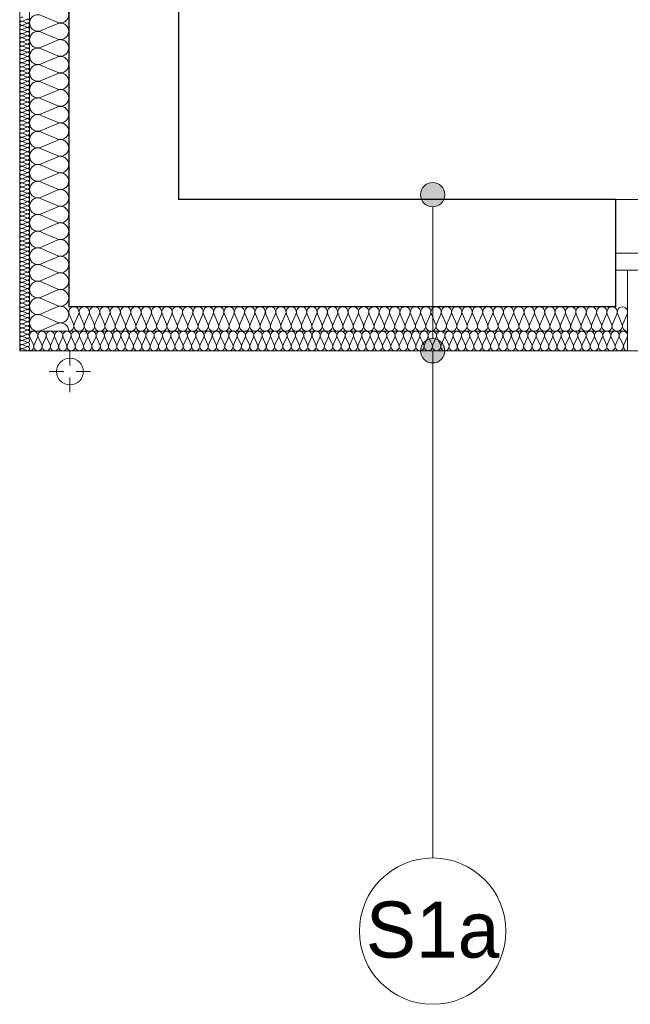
# Model space of a CAD drawing. Extents: x -613240 to -325500, y -25863 to 152403.
# Tile 142 of 254: x -430486 to -427984, y 56053 to 60090. Entities that reach past the tile are written whole.
import ezdxf

# ---------------------------------------------------------------- set-up
doc = ezdxf.new("R2010")
doc.units = 0
doc.header["$MEASUREMENT"] = 0
for name, color, linetype in [('Arch ocieplenie', 7, 'Continuous'), ('Arch opisy', 7, 'Continuous'), ('Inwent Izolacje', 7, 'Continuous')]:
    doc.layers.add(name, color=color, linetype=linetype)
for name, color, linetype, lineweight, true_color in [('Arch ocieplenie_Nr_Pióra__9', 7, 'Continuous', 13, 0x3dad99), ('Arch wykończenie_Nr_Pióra__3', 7, 'Continuous', 18, 0xff6600), ('Inwent Izolacje_Nr_Pióra__2', 7, 'Continuous', 13, 0x7f7f7f), ('INWENT.ŚCIANY_Nr_Pióra__2', 7, 'Continuous', 13, 0x7f7f7f)]:
    doc.layers.add(name, color=color, linetype=linetype, lineweight=lineweight, true_color=true_color)
for name, color, linetype, lineweight in [('Arch opisy_Nr_Pióra__1', 7, 'Continuous', 25), ('Arch opisy_Nr_Pióra__21', 7, 'Continuous', 9), ('INWENT DACH_Nr_Pióra__21', 7, 'Continuous', 9), ('INWENT. OKNA_Nr_Pióra__5', 7, 'Continuous', 13), ('INWENT.ŚCIANY_Nr_Pióra__1', 7, 'Continuous', 25), ('INWENT.ŚCIANY_Nr_Pióra__21', 7, 'Continuous', 9)]:
    doc.layers.add(name, color=color, linetype=linetype, lineweight=lineweight)
doc.styles.add('GENERATED_STYLE_5', font='txt')

# ---------------------------------------------------------------- blocks, each defined once
blk = doc.blocks.new('Izolacja cieplna 14_195', base_point=(-430444.9, 58732.6))
at = {"layer": 'Arch ocieplenie_Nr_Pióra__9', "linetype": 'Continuous'}
for p, q in [((-430443.5, 58788.8), (-430429.4, 58756.5)), ((-430426.5, 58756.5), (-430412.3, 58788.8)), ((-430409.5, 58788.8), (-430395.3, 58756.5)), ((-430392.5, 58756.5), (-430378.3, 58788.8)), ((-430375.5, 58788.8), (-430361.3, 58756.5)), ((-430358.4, 58756.5), (-430344.3, 58788.8)), ((-430341.4, 58788.8), (-430327.3, 58756.5)), ((-430324.4, 58756.5), (-430310.3, 58788.8)), ((-430307.4, 58788.8), (-430293.2, 58756.5)), ((-430290.4, 58756.5), (-430276.2, 58788.8)), ((-430273.4, 58788.8), (-430259.2, 58756.5)), ((-430256.4, 58756.5), (-430242.2, 58788.8)), ((-430239.3, 58788.8), (-430225.2, 58756.5)), ((-430222.3, 58756.5), (-430208.2, 58788.8)), ((-430205.3, 58788.8), (-430191.2, 58756.5)), ((-430188.3, 58756.5), (-430174.2, 58788.8)), ((-430171.3, 58788.8), (-430157.1, 58756.5)), ((-430154.3, 58756.5), (-430140.1, 58788.8)), ((-430137.3, 58788.8), (-430123.1, 58756.5)), ((-430120.3, 58756.5), (-430106.1, 58788.8)), ((-430103.2, 58788.8), (-430089.1, 58756.5)), ((-430086.2, 58756.5), (-430072.1, 58788.8)), ((-430069.2, 58788.8), (-430055.1, 58756.5)), ((-430052.2, 58756.5), (-430038, 58788.8)), ((-430035.2, 58788.8), (-430021, 58756.5)), ((-430018.2, 58756.5), (-430004, 58788.8)), ((-430001.2, 58788.8), (-429987, 58756.5)), ((-429984.1, 58756.5), (-429970, 58788.8)), ((-429967.1, 58788.8), (-429953, 58756.5)), ((-429950.1, 58756.5), (-429936, 58788.8)), ((-429933.1, 58788.8), (-429918.9, 58756.5)), ((-429916.1, 58756.5), (-429901.9, 58788.8)), ((-429899.1, 58788.8), (-429884.9, 58756.5)), ((-429882.1, 58756.5), (-429867.9, 58788.8)), ((-429865, 58788.8), (-429850.9, 58756.5)), ((-429848, 58756.5), (-429833.9, 58788.8)), ((-429831, 58788.8), (-429816.9, 58756.5)), ((-429814, 58756.5), (-429799.8, 58788.8)), ((-429797, 58788.8), (-429782.8, 58756.5)), ((-429780, 58756.5), (-429765.8, 58788.8)), ((-429763, 58788.8), (-429748.8, 58756.5)), ((-429745.9, 58756.5), (-429731.8, 58788.8)), ((-429728.9, 58788.8), (-429714.8, 58756.5)), ((-429711.9, 58756.5), (-429697.8, 58788.8)), ((-429694.9, 58788.8), (-429680.8, 58756.5)), ((-429677.9, 58756.5), (-429663.7, 58788.8)), ((-429660.9, 58788.8), (-429646.7, 58756.5)), ((-429643.9, 58756.5), (-429629.7, 58788.8)), ((-429626.9, 58788.8), (-429612.7, 58756.5)), ((-429609.8, 58756.5), (-429595.7, 58788.8)), ((-429592.8, 58788.8), (-429578.7, 58756.5)), ((-429575.8, 58756.5), (-429561.7, 58788.8)), ((-429558.8, 58788.8), (-429544.6, 58756.5)), ((-429541.8, 58756.5), (-429527.6, 58788.8)), ((-429524.8, 58788.8), (-429510.6, 58756.5)), ((-429507.8, 58756.5), (-429493.6, 58788.8)), ((-429490.7, 58788.8), (-429476.6, 58756.5)), ((-429473.7, 58756.5), (-429459.6, 58788.8)), ((-429456.7, 58788.8), (-429442.6, 58756.5)), ((-429439.7, 58756.5), (-429425.5, 58788.8)), ((-429422.7, 58788.8), (-429408.5, 58756.5)), ((-429405.7, 58756.5), (-429391.5, 58788.8)), ((-429388.7, 58788.8), (-429374.5, 58756.5)), ((-429371.6, 58756.5), (-429357.5, 58788.8)), ((-429354.6, 58788.8), (-429340.5, 58756.5)), ((-429337.6, 58756.5), (-429323.5, 58788.8)), ((-429320.6, 58788.8), (-429306.4, 58756.5)), ((-429303.6, 58756.5), (-429289.4, 58788.8)), ((-429286.6, 58788.8), (-429272.4, 58756.5)), ((-429269.6, 58756.5), (-429255.4, 58788.8)), ((-429252.5, 58788.8), (-429238.4, 58756.5)), ((-429235.5, 58756.5), (-429221.4, 58788.8)), ((-429218.5, 58788.8), (-429204.4, 58756.5)), ((-429201.5, 58756.5), (-429187.3, 58788.8)), ((-429184.5, 58788.8), (-429170.3, 58756.5)), ((-429167.5, 58756.5), (-429153.3, 58788.8)), ((-429150.5, 58788.8), (-429136.3, 58756.5)), ((-429133.4, 58756.5), (-429119.3, 58788.8)), ((-429116.4, 58788.8), (-429102.3, 58756.5)), ((-429099.4, 58756.5), (-429085.3, 58788.8)), ((-429082.4, 58788.8), (-429068.3, 58756.5)), ((-429065.4, 58756.5), (-429051.2, 58788.8)), ((-429048.4, 58788.8), (-429034.2, 58756.5)), ((-429031.4, 58756.5), (-429017.2, 58788.8)), ((-429014.4, 58788.8), (-429000.2, 58756.5)), ((-428997.3, 58756.5), (-428983.2, 58788.8)), ((-428980.3, 58788.8), (-428966.2, 58756.5)), ((-428963.3, 58756.5), (-428949.2, 58788.8)), ((-428946.3, 58788.8), (-428932.1, 58756.5)), ((-428929.3, 58756.5), (-428915.1, 58788.8)), ((-428912.3, 58788.8), (-428898.1, 58756.5)), ((-428895.3, 58756.5), (-428881.1, 58788.8)), ((-428878.2, 58788.8), (-428864.1, 58756.5)), ((-428861.2, 58756.5), (-428847.1, 58788.8)), ((-428844.2, 58788.8), (-428830.1, 58756.5)), ((-428827.2, 58756.5), (-428813, 58788.8)), ((-428810.2, 58788.8), (-428796, 58756.5)), ((-428793.2, 58756.5), (-428779, 58788.8)), ((-428776.2, 58788.8), (-428762, 58756.5)), ((-428759.1, 58756.5), (-428745, 58788.8)), ((-428742.1, 58788.8), (-428728, 58756.5)), ((-428725.1, 58756.5), (-428711, 58788.8)), ((-428708.1, 58788.8), (-428693.9, 58756.5)), ((-428691.1, 58756.5), (-428676.9, 58788.8)), ((-428674.1, 58788.8), (-428659.9, 58756.5)), ((-428657.1, 58756.5), (-428642.9, 58788.8)), ((-428640, 58788.8), (-428625.9, 58756.5)), ((-428623, 58756.5), (-428608.9, 58788.8)), ((-428606, 58788.8), (-428591.9, 58756.5)), ((-428589, 58756.5), (-428574.8, 58788.8)), ((-428572, 58788.8), (-428557.8, 58756.5)), ((-428555, 58756.5), (-428540.8, 58788.8)), ((-428538, 58788.8), (-428523.8, 58756.5)), ((-428520.9, 58756.5), (-428506.8, 58788.8)), ((-428503.9, 58788.8), (-428489.8, 58756.5)), ((-428486.9, 58756.5), (-428472.8, 58788.8)), ((-428469.9, 58788.8), (-428455.8, 58756.5)), ((-428452.9, 58756.5), (-428438.7, 58788.8)), ((-428435.9, 58788.8), (-428421.7, 58756.5)), ((-428418.9, 58756.5), (-428404.7, 58788.8)), ((-428401.9, 58788.8), (-428387.7, 58756.5)), ((-428384.8, 58756.5), (-428370.7, 58788.8)), ((-428367.8, 58788.8), (-428353.7, 58756.5)), ((-428350.8, 58756.5), (-428336.7, 58788.8)), ((-428333.8, 58788.8), (-428319.6, 58756.5)), ((-428316.8, 58756.5), (-428302.6, 58788.8)), ((-428299.8, 58788.8), (-428285.6, 58756.5)), ((-428282.8, 58756.5), (-428268.6, 58788.8)), ((-428265.7, 58788.8), (-428251.6, 58756.5)), ((-428248.7, 58756.5), (-428234.6, 58788.8)), ((-428231.7, 58788.8), (-428217.6, 58756.5)), ((-428214.7, 58756.5), (-428200.5, 58788.8)), ((-428197.7, 58788.8), (-428183.5, 58756.5)), ((-428180.7, 58756.5), (-428166.5, 58788.8)), ((-428163.7, 58788.8), (-428149.5, 58756.5)), ((-428146.6, 58756.5), (-428132.5, 58788.8)), ((-428129.6, 58788.8), (-428115.5, 58756.5)), ((-428112.6, 58756.5), (-428098.5, 58788.8)), ((-428095.6, 58788.8), (-428081.4, 58756.5)), ((-428078.6, 58756.5), (-428064.4, 58788.8)), ((-428061.6, 58788.8), (-428047.4, 58756.5)), ((-428044.6, 58756.5), (-428030.4, 58788.8)), ((-428027.5, 58788.8), (-428013.4, 58756.5)), ((-428010.5, 58756.5), (-427996.4, 58788.8))]:
    blk.add_line(p, q, dxfattribs=at)
for centre, start_param, end_param in [((-430427.9, 58795.6), 4.299595, 8.266775), ((-430393.9, 58795.6), 4.299595, 8.266775), ((-430359.9, 58795.6), 4.299595, 8.266775), ((-430325.8, 58795.6), 4.299595, 8.266775), ((-430291.8, 58795.6), 4.299595, 8.266775), ((-430257.8, 58795.6), 4.299595, 8.266775), ((-430223.8, 58795.6), 4.299595, 8.266775), ((-430189.7, 58795.6), 4.299595, 8.266775), ((-430155.7, 58795.6), 4.299595, 8.266775), ((-430121.7, 58795.6), 4.299595, 8.266775), ((-430087.7, 58795.6), 4.299595, 8.266775), ((-430053.6, 58795.6), 4.299595, 8.266775), ((-430019.6, 58795.6), 4.299595, 8.266775), ((-429985.6, 58795.6), 4.299595, 8.266775), ((-429951.5, 58795.6), 4.299595, 8.266775), ((-429917.5, 58795.6), 4.299595, 8.266775), ((-429883.5, 58795.6), 4.299595, 8.266775), ((-429849.5, 58795.6), 4.299595, 8.266775), ((-429815.4, 58795.6), 4.299595, 8.266775), ((-429781.4, 58795.6), 4.299595, 8.266775), ((-429747.4, 58795.6), 4.299595, 8.266775), ((-429713.3, 58795.6), 4.299595, 8.266775), ((-429679.3, 58795.6), 4.299595, 8.266775), ((-429645.3, 58795.6), 4.299595, 8.266775), ((-429611.3, 58795.6), 4.299595, 8.266775), ((-429577.2, 58795.6), 4.299595, 8.266775), ((-429543.2, 58795.6), 4.299595, 8.266775), ((-429509.2, 58795.6), 4.299595, 8.266775), ((-429475.2, 58795.6), 4.299595, 8.266775), ((-429441.1, 58795.6), 4.299595, 8.266775), ((-429407.1, 58795.6), 4.299595, 8.266775), ((-429373.1, 58795.6), 4.299595, 8.266775), ((-429339, 58795.6), 4.299595, 8.266775), ((-429305, 58795.6), 4.299595, 8.266775), ((-429271, 58795.6), 4.299595, 8.266775), ((-429237, 58795.6), 4.299595, 8.266775), ((-429202.9, 58795.6), 4.299595, 8.266775), ((-429168.9, 58795.6), 4.299595, 8.266775), ((-429134.9, 58795.6), 4.299595, 8.266775), ((-429100.8, 58795.6), 4.299595, 8.266775), ((-429066.8, 58795.6), 4.299595, 8.266775), ((-429032.8, 58795.6), 4.299595, 8.266775), ((-428998.8, 58795.6), 4.299595, 8.266775), ((-428964.7, 58795.6), 4.299595, 8.266775), ((-428930.7, 58795.6), 4.299595, 8.266775), ((-428896.7, 58795.6), 4.299595, 8.266775), ((-428862.7, 58795.6), 4.299595, 8.266775), ((-428828.6, 58795.6), 4.299595, 8.266775), ((-428794.6, 58795.6), 4.299595, 8.266775), ((-428760.6, 58795.6), 4.299595, 8.266775), ((-428726.5, 58795.6), 4.299595, 8.266775), ((-428692.5, 58795.6), 4.299595, 8.266775), ((-428658.5, 58795.6), 4.299595, 8.266775), ((-428624.5, 58795.6), 4.299595, 8.266775), ((-428590.4, 58795.6), 4.299595, 8.266775), ((-428556.4, 58795.6), 4.299595, 8.266775), ((-428522.4, 58795.6), 4.299595, 8.266775), ((-428488.3, 58795.6), 4.299595, 8.266775), ((-428454.3, 58795.6), 4.299595, 8.266775), ((-428420.3, 58795.6), 4.299595, 8.266775), ((-428386.3, 58795.6), 4.299595, 8.266775), ((-428352.2, 58795.6), 4.299595, 8.266775), ((-428318.2, 58795.6), 4.299595, 8.266775), ((-428284.2, 58795.6), 4.299595, 8.266775), ((-428250.2, 58795.6), 4.299595, 8.266775), ((-428216.1, 58795.6), 4.299595, 8.266775), ((-428182.1, 58795.6), 4.299595, 8.266775), ((-428148.1, 58795.6), 4.299595, 8.266775), ((-428114, 58795.6), 4.299595, 8.266775), ((-428080, 58795.6), 4.299595, 8.266775), ((-428046, 58795.6), 4.299595, 8.266775), ((-428012, 58795.6), 4.299595, 8.266775), ((-430444.9, 58749.6), 3.141593, 5.125182), ((-430410.9, 58749.6), 1.158004, 5.125183), ((-430376.9, 58749.6), 1.158004, 5.125183), ((-430342.9, 58749.6), 1.158004, 5.125183), ((-430308.8, 58749.6), 1.158004, 5.125183), ((-430274.8, 58749.6), 1.158004, 5.125183), ((-430240.8, 58749.6), 1.158004, 5.125183), ((-430206.8, 58749.6), 1.158004, 5.125183), ((-430172.7, 58749.6), 1.158004, 5.125183), ((-430138.7, 58749.6), 1.158004, 5.125183), ((-430104.7, 58749.6), 1.158004, 5.125183), ((-430070.6, 58749.6), 1.158004, 5.125183), ((-430036.6, 58749.6), 1.158004, 5.125183), ((-430002.6, 58749.6), 1.158004, 5.125183), ((-429968.6, 58749.6), 1.158004, 5.125183), ((-429934.5, 58749.6), 1.158004, 5.125183), ((-429900.5, 58749.6), 1.158004, 5.125183), ((-429866.5, 58749.6), 1.158004, 5.125183), ((-429832.4, 58749.6), 1.158004, 5.125183), ((-429798.4, 58749.6), 1.158004, 5.125183), ((-429764.4, 58749.6), 1.158004, 5.125183), ((-429730.4, 58749.6), 1.158004, 5.125183), ((-429696.3, 58749.6), 1.158004, 5.125183), ((-429662.3, 58749.6), 1.158004, 5.125183), ((-429628.3, 58749.6), 1.158004, 5.125183), ((-429594.3, 58749.6), 1.158004, 5.125183), ((-429560.2, 58749.6), 1.158004, 5.125183), ((-429526.2, 58749.6), 1.158004, 5.125183), ((-429492.2, 58749.6), 1.158004, 5.125183), ((-429458.1, 58749.6), 1.158004, 5.125183), ((-429424.1, 58749.6), 1.158004, 5.125183), ((-429390.1, 58749.6), 1.158004, 5.125183), ((-429356.1, 58749.6), 1.158004, 5.125183), ((-429322, 58749.6), 1.158004, 5.125183), ((-429288, 58749.6), 1.158004, 5.125183), ((-429254, 58749.6), 1.158004, 5.125183), ((-429219.9, 58749.6), 1.158004, 5.125183), ((-429185.9, 58749.6), 1.158004, 5.125183), ((-429151.9, 58749.6), 1.158004, 5.125183), ((-429117.9, 58749.6), 1.158004, 5.125183), ((-429083.8, 58749.6), 1.158004, 5.125183), ((-429049.8, 58749.6), 1.158004, 5.125183), ((-429015.8, 58749.6), 1.158004, 5.125183), ((-428981.8, 58749.6), 1.158004, 5.125183), ((-428947.7, 58749.6), 1.158004, 5.125183), ((-428913.7, 58749.6), 1.158004, 5.125183), ((-428879.7, 58749.6), 1.158004, 5.125183), ((-428845.6, 58749.6), 1.158004, 5.125183), ((-428811.6, 58749.6), 1.158004, 5.125183), ((-428777.6, 58749.6), 1.158004, 5.125183), ((-428743.6, 58749.6), 1.158004, 5.125183), ((-428709.5, 58749.6), 1.158004, 5.125183), ((-428675.5, 58749.6), 1.158004, 5.125183), ((-428641.5, 58749.6), 1.158004, 5.125183), ((-428607.4, 58749.6), 1.158004, 5.125183), ((-428573.4, 58749.6), 1.158004, 5.125183), ((-428539.4, 58749.6), 1.158004, 5.125183), ((-428505.4, 58749.6), 1.158004, 5.125183), ((-428471.3, 58749.6), 1.158004, 5.125183), ((-428437.3, 58749.6), 1.158004, 5.125183), ((-428403.3, 58749.6), 1.158004, 5.125183), ((-428369.3, 58749.6), 1.158004, 5.125183), ((-428335.2, 58749.6), 1.158004, 5.125183), ((-428301.2, 58749.6), 1.158004, 5.125183), ((-428267.2, 58749.6), 1.158004, 5.125183), ((-428233.1, 58749.6), 1.158004, 5.125183), ((-428199.1, 58749.6), 1.158004, 5.125183), ((-428165.1, 58749.6), 1.158004, 5.125183), ((-428131.1, 58749.6), 1.158004, 5.125183), ((-428097, 58749.6), 1.158004, 5.125183), ((-428063, 58749.6), 1.158004, 5.125183), ((-428029, 58749.6), 1.158004, 5.125183), ((-427994.9, 58749.6), 1.158004, 3.141593)]:
    blk.add_ellipse(centre, major_axis=(0, 17), ratio=0.999981, start_param=start_param, end_param=end_param, dxfattribs=at)
blk = doc.blocks.new('Izolacja cieplna 14_196', base_point=(-430484.9, 63322.6))
at = {"layer": 'Arch ocieplenie_Nr_Pióra__9', "linetype": 'Continuous'}
for p, q in [((-430456.9, 60091.9), (-430473, 60084.8)), ((-430473, 60083.4), (-430456.9, 60076.3)), ((-430456.9, 60074.9), (-430473, 60067.8)), ((-430473, 60066.4), (-430456.9, 60059.3)), ((-430456.9, 60057.9), (-430473, 60050.8)), ((-430473, 60049.4), (-430456.9, 60042.3)), ((-430456.9, 60040.9), (-430473, 60033.8)), ((-430473, 60032.4), (-430456.9, 60025.3)), ((-430456.9, 60023.9), (-430473, 60016.8)), ((-430473, 60015.4), (-430456.9, 60008.3)), ((-430456.9, 60006.9), (-430473, 59999.8)), ((-430473, 59998.4), (-430456.9, 59991.3)), ((-430456.9, 59989.9), (-430473, 59982.8)), ((-430473, 59981.4), (-430456.9, 59974.3)), ((-430456.9, 59972.9), (-430473, 59965.8)), ((-430473, 59964.4), (-430456.9, 59957.3)), ((-430456.9, 59955.9), (-430473, 59948.8)), ((-430473, 59947.4), (-430456.9, 59940.3)), ((-430456.9, 59938.9), (-430473, 59931.8)), ((-430473, 59930.4), (-430456.9, 59923.3)), ((-430456.9, 59921.9), (-430473, 59914.8)), ((-430473, 59913.4), (-430456.9, 59906.3)), ((-430456.9, 59904.9), (-430473, 59897.8)), ((-430473, 59896.4), (-430456.9, 59889.3)), ((-430456.9, 59887.9), (-430473, 59880.8)), ((-430473, 59879.4), (-430456.9, 59872.3)), ((-430456.9, 59870.9), (-430473, 59863.8)), ((-430473, 59862.4), (-430456.9, 59855.3)), ((-430456.9, 59853.9), (-430473, 59846.8)), ((-430473, 59845.4), (-430456.9, 59838.3)), ((-430456.9, 59836.9), (-430473, 59829.8)), ((-430473, 59828.4), (-430456.9, 59821.3)), ((-430456.9, 59819.9), (-430473, 59812.8)), ((-430473, 59811.4), (-430456.9, 59804.3)), ((-430456.9, 59802.9), (-430473, 59795.8)), ((-430473, 59794.4), (-430456.9, 59787.3)), ((-430456.9, 59785.9), (-430473, 59778.8)), ((-430473, 59777.4), (-430456.9, 59770.3)), ((-430456.9, 59768.9), (-430473, 59761.8)), ((-430473, 59760.4), (-430456.9, 59753.3)), ((-430456.9, 59751.9), (-430473, 59744.8)), ((-430473, 59743.4), (-430456.9, 59736.3)), ((-430456.9, 59734.9), (-430473, 59727.8)), ((-430473, 59726.4), (-430456.9, 59719.3)), ((-430456.9, 59717.9), (-430473, 59710.8)), ((-430473, 59709.4), (-430456.9, 59702.3)), ((-430456.9, 59700.9), (-430473, 59693.8)), ((-430473, 59692.4), (-430456.9, 59685.3)), ((-430456.9, 59683.9), (-430473, 59676.8)), ((-430473, 59675.4), (-430456.9, 59668.3)), ((-430456.9, 59666.9), (-430473, 59659.8)), ((-430473, 59658.4), (-430456.9, 59651.3)), ((-430456.9, 59649.9), (-430473, 59642.8)), ((-430473, 59641.4), (-430456.9, 59634.3)), ((-430456.9, 59632.9), (-430473, 59625.8)), ((-430473, 59624.4), (-430456.9, 59617.3)), ((-430456.9, 59615.9), (-430473, 59608.8)), ((-430473, 59607.4), (-430456.9, 59600.3)), ((-430456.9, 59598.9), (-430473, 59591.8)), ((-430473, 59590.4), (-430456.9, 59583.3)), ((-430456.9, 59581.9), (-430473, 59574.8)), ((-430473, 59573.4), (-430456.9, 59566.3)), ((-430456.9, 59564.9), (-430473, 59557.8)), ((-430473, 59556.4), (-430456.9, 59549.3)), ((-430456.9, 59547.9), (-430473, 59540.8)), ((-430473, 59539.4), (-430456.9, 59532.3)), ((-430456.9, 59530.9), (-430473, 59523.8)), ((-430473, 59522.4), (-430456.9, 59515.3)), ((-430456.9, 59513.9), (-430473, 59506.8)), ((-430473, 59505.4), (-430456.9, 59498.3)), ((-430456.9, 59496.9), (-430473, 59489.8)), ((-430473, 59488.4), (-430456.9, 59481.3)), ((-430456.9, 59479.9), (-430473, 59472.8)), ((-430473, 59471.4), (-430456.9, 59464.3)), ((-430456.9, 59462.9), (-430473, 59455.8)), ((-430473, 59454.4), (-430456.9, 59447.3)), ((-430456.9, 59445.9), (-430473, 59438.8)), ((-430473, 59437.4), (-430456.9, 59430.3)), ((-430456.9, 59428.9), (-430473, 59421.8)), ((-430473, 59420.4), (-430456.9, 59413.3)), ((-430456.9, 59411.9), (-430473, 59404.8)), ((-430473, 59403.4), (-430456.9, 59396.3)), ((-430456.9, 59394.9), (-430473, 59387.8)), ((-430473, 59386.4), (-430456.9, 59379.3)), ((-430456.9, 59377.9), (-430473, 59370.8)), ((-430473, 59369.4), (-430456.9, 59362.3)), ((-430456.9, 59360.9), (-430473, 59353.8)), ((-430473, 59352.4), (-430456.9, 59345.3)), ((-430456.9, 59343.9), (-430473, 59336.8)), ((-430473, 59335.4), (-430456.9, 59328.3)), ((-430456.9, 59326.9), (-430473, 59319.8)), ((-430473, 59318.4), (-430456.9, 59311.3)), ((-430456.9, 59309.9), (-430473, 59302.8)), ((-430473, 59301.4), (-430456.9, 59294.3)), ((-430456.9, 59292.9), (-430473, 59285.8)), ((-430473, 59284.4), (-430456.9, 59277.3)), ((-430456.9, 59275.9), (-430473, 59268.8)), ((-430473, 59267.4), (-430456.9, 59260.3)), ((-430456.9, 59258.9), (-430473, 59251.8)), ((-430473, 59250.4), (-430456.9, 59243.3)), ((-430456.9, 59241.9), (-430473, 59234.8)), ((-430473, 59233.4), (-430456.9, 59226.3)), ((-430456.9, 59224.9), (-430473, 59217.8)), ((-430473, 59216.4), (-430456.9, 59209.3)), ((-430456.9, 59207.9), (-430473, 59200.8)), ((-430473, 59199.4), (-430456.9, 59192.3)), ((-430456.9, 59190.9), (-430473, 59183.8)), ((-430473, 59182.4), (-430456.9, 59175.3)), ((-430456.9, 59173.9), (-430473, 59166.8)), ((-430473, 59165.4), (-430456.9, 59158.3)), ((-430456.9, 59156.9), (-430473, 59149.8)), ((-430473, 59148.4), (-430456.9, 59141.3)), ((-430456.9, 59139.9), (-430473, 59132.8)), ((-430473, 59131.4), (-430456.9, 59124.3)), ((-430456.9, 59122.9), (-430473, 59115.8)), ((-430473, 59114.4), (-430456.9, 59107.3)), ((-430456.9, 59105.9), (-430473, 59098.8)), ((-430473, 59097.4), (-430456.9, 59090.3)), ((-430456.9, 59088.9), (-430473, 59081.8)), ((-430473, 59080.4), (-430456.9, 59073.3)), ((-430456.9, 59071.9), (-430473, 59064.8)), ((-430473, 59063.4), (-430456.9, 59056.3)), ((-430456.9, 59054.9), (-430473, 59047.8)), ((-430473, 59046.4), (-430456.9, 59039.3)), ((-430456.9, 59037.9), (-430473, 59030.8)), ((-430473, 59029.4), (-430456.9, 59022.3)), ((-430456.9, 59020.9), (-430473, 59013.8)), ((-430473, 59012.4), (-430456.9, 59005.3)), ((-430456.9, 59003.9), (-430473, 58996.8)), ((-430473, 58995.4), (-430456.9, 58988.3)), ((-430456.9, 58986.9), (-430473, 58979.8)), ((-430473, 58978.4), (-430456.9, 58971.3)), ((-430456.9, 58969.9), (-430473, 58962.8)), ((-430473, 58961.4), (-430456.9, 58954.3)), ((-430456.9, 58952.9), (-430473, 58945.8)), ((-430473, 58944.4), (-430456.9, 58937.3)), ((-430456.9, 58935.9), (-430473, 58928.8)), ((-430473, 58927.4), (-430456.9, 58920.3)), ((-430456.9, 58918.9), (-430473, 58911.8)), ((-430473, 58910.4), (-430456.9, 58903.3)), ((-430456.9, 58901.9), (-430473, 58894.8)), ((-430473, 58893.4), (-430456.9, 58886.3)), ((-430456.9, 58884.9), (-430473, 58877.8)), ((-430473, 58876.4), (-430456.9, 58869.3)), ((-430456.9, 58867.9), (-430473, 58860.8)), ((-430473, 58859.4), (-430456.9, 58852.3)), ((-430456.9, 58850.9), (-430473, 58843.8)), ((-430473, 58842.4), (-430456.9, 58835.3)), ((-430456.9, 58833.9), (-430473, 58826.8)), ((-430473, 58825.4), (-430456.9, 58818.3)), ((-430456.9, 58816.9), (-430473, 58809.8)), ((-430473, 58808.4), (-430456.9, 58801.3)), ((-430456.9, 58799.9), (-430473, 58792.8)), ((-430473, 58791.4), (-430456.9, 58784.3)), ((-430456.9, 58782.9), (-430473, 58775.8)), ((-430473, 58774.4), (-430456.9, 58767.3)), ((-430456.9, 58765.9), (-430473, 58758.8)), ((-430473, 58757.4), (-430456.9, 58750.3)), ((-430456.9, 58748.9), (-430473, 58741.8)), ((-430473, 58740.4), (-430456.9, 58733.3))]:
    blk.add_line(p, q, dxfattribs=at)
for centre, start_param, end_param in [((-430476.4, 60092.6), 1.158004, 5.125183), ((-430476.4, 60075.6), 1.158004, 5.125183), ((-430453.5, 60084.1), 4.299595, 8.266775), ((-430476.4, 60058.6), 1.158004, 5.125183), ((-430476.4, 60041.6), 1.158004, 5.125183), ((-430453.5, 60067.1), 4.299595, 8.266775), ((-430453.5, 60050.1), 4.299595, 8.266775), ((-430453.5, 60033.1), 4.299595, 8.266775), ((-430476.4, 60024.6), 1.158004, 5.125183), ((-430476.4, 60007.6), 1.158004, 5.125183), ((-430476.4, 59990.6), 1.158004, 5.125183), ((-430453.5, 60016.1), 4.299595, 8.266775), ((-430453.5, 59999.1), 4.299595, 8.266775), ((-430476.4, 59973.6), 1.158004, 5.125183), ((-430476.4, 59956.6), 1.158004, 5.125183), ((-430453.5, 59982.1), 4.299595, 8.266775), ((-430453.5, 59965.1), 4.299595, 8.266775), ((-430453.5, 59948.1), 4.299595, 8.266775), ((-430476.4, 59939.6), 1.158004, 5.125183), ((-430476.4, 59922.6), 1.158004, 5.125183), ((-430453.5, 59931.1), 4.299595, 8.266775), ((-430453.5, 59914.1), 4.299595, 8.266775), ((-430476.4, 59905.6), 1.158004, 5.125183), ((-430476.4, 59888.6), 1.158004, 5.125183), ((-430476.4, 59871.6), 1.158004, 5.125183), ((-430453.5, 59897.1), 4.299595, 8.266775), ((-430453.5, 59880.1), 4.299595, 8.266775), ((-430476.4, 59854.6), 1.158004, 5.125183), ((-430476.4, 59837.6), 1.158004, 5.125183), ((-430453.5, 59863.1), 4.299595, 8.266775), ((-430453.5, 59846.1), 4.299595, 8.266775), ((-430453.5, 59829.1), 4.299595, 8.266775), ((-430476.4, 59820.6), 1.158004, 5.125183), ((-430476.4, 59803.6), 1.158004, 5.125183), ((-430476.4, 59786.6), 1.158004, 5.125183), ((-430453.5, 59812.1), 4.299595, 8.266775), ((-430453.5, 59795.1), 4.299595, 8.266775), ((-430476.4, 59769.6), 1.158004, 5.125183), ((-430476.4, 59752.6), 1.158004, 5.125183), ((-430453.5, 59778.1), 4.299595, 8.266775), ((-430453.5, 59761.1), 4.299595, 8.266775), ((-430476.4, 59735.6), 1.158004, 5.125183), ((-430476.4, 59718.6), 1.158004, 5.125183), ((-430453.5, 59744.1), 4.299595, 8.266775), ((-430453.5, 59727.1), 4.299595, 8.266775), ((-430453.5, 59710.1), 4.299595, 8.266775), ((-430476.4, 59701.6), 1.158004, 5.125183), ((-430476.4, 59684.6), 1.158004, 5.125183), ((-430476.4, 59667.6), 1.158004, 5.125183), ((-430453.5, 59693.1), 4.299595, 8.266775), ((-430453.5, 59676.1), 4.299595, 8.266775), ((-430476.4, 59650.6), 1.158004, 5.125183), ((-430476.4, 59633.6), 1.158004, 5.125183), ((-430453.5, 59659.1), 4.299595, 8.266775), ((-430453.5, 59642.1), 4.299595, 8.266775), ((-430453.5, 59625.1), 4.299595, 8.266775), ((-430476.4, 59616.6), 1.158004, 5.125183), ((-430476.4, 59599.6), 1.158004, 5.125183), ((-430453.5, 59608.1), 4.299595, 8.266775), ((-430453.5, 59591.1), 4.299595, 8.266775), ((-430476.4, 59582.6), 1.158004, 5.125183), ((-430476.4, 59565.6), 1.158004, 5.125183), ((-430476.4, 59548.6), 1.158004, 5.125183), ((-430453.5, 59574.1), 4.299595, 8.266775), ((-430453.5, 59557.1), 4.299595, 8.266775), ((-430476.4, 59531.6), 1.158004, 5.125183), ((-430476.4, 59514.6), 1.158004, 5.125183), ((-430453.5, 59540.1), 4.299595, 8.266775), ((-430453.5, 59523.1), 4.299595, 8.266775), ((-430453.5, 59506.1), 4.299595, 8.266775), ((-430476.4, 59497.6), 1.158004, 5.125183), ((-430476.4, 59480.6), 1.158004, 5.125183), ((-430476.4, 59463.6), 1.158004, 5.125183), ((-430453.5, 59489.1), 4.299595, 8.266775), ((-430453.5, 59472.1), 4.299595, 8.266775), ((-430476.4, 59446.6), 1.158004, 5.125183), ((-430476.4, 59429.6), 1.158004, 5.125183), ((-430453.5, 59455.1), 4.299595, 8.266775), ((-430453.5, 59438.1), 4.299595, 8.266775), ((-430476.4, 59412.6), 1.158004, 5.125183), ((-430476.4, 59395.6), 1.158004, 5.125183), ((-430453.5, 59421.1), 4.299595, 8.266775), ((-430453.5, 59404.1), 4.299595, 8.266775), ((-430453.5, 59387.1), 4.299595, 8.266775), ((-430476.4, 59378.6), 1.158004, 5.125183), ((-430476.4, 59361.6), 1.158004, 5.125183), ((-430476.4, 59344.6), 1.158004, 5.125183), ((-430453.5, 59370.1), 4.299595, 8.266775), ((-430453.5, 59353.1), 4.299595, 8.266775), ((-430476.4, 59327.6), 1.158004, 5.125183), ((-430476.4, 59310.6), 1.158004, 5.125183), ((-430453.5, 59336.1), 4.299595, 8.266775), ((-430453.5, 59319.1), 4.299595, 8.266775), ((-430453.5, 59302.1), 4.299595, 8.266775), ((-430476.4, 59293.6), 1.158004, 5.125183), ((-430476.4, 59276.6), 1.158004, 5.125183), ((-430453.5, 59285.1), 4.299595, 8.266775), ((-430453.5, 59268.1), 4.299595, 8.266775), ((-430476.4, 59259.6), 1.158004, 5.125183), ((-430476.4, 59242.6), 1.158004, 5.125183), ((-430476.4, 59225.6), 1.158004, 5.125183), ((-430453.5, 59251.1), 4.299595, 8.266775), ((-430453.5, 59234.1), 4.299595, 8.266775), ((-430476.4, 59208.6), 1.158004, 5.125183), ((-430476.4, 59191.6), 1.158004, 5.125183), ((-430453.5, 59217.1), 4.299595, 8.266775), ((-430453.5, 59200.1), 4.299595, 8.266775), ((-430453.5, 59183.1), 4.299595, 8.266775), ((-430476.4, 59174.6), 1.158004, 5.125183), ((-430476.4, 59157.6), 1.158004, 5.125183), ((-430476.4, 59140.6), 1.158004, 5.125183), ((-430453.5, 59166.1), 4.299595, 8.266775), ((-430453.5, 59149.1), 4.299595, 8.266775), ((-430476.4, 59123.6), 1.158004, 5.125183), ((-430476.4, 59106.6), 1.158004, 5.125183), ((-430453.5, 59132.1), 4.299595, 8.266775), ((-430453.5, 59115.1), 4.299595, 8.266775), ((-430476.4, 59089.6), 1.158004, 5.125183), ((-430476.4, 59072.6), 1.158004, 5.125183), ((-430453.5, 59098.1), 4.299595, 8.266775), ((-430453.5, 59081.1), 4.299595, 8.266775), ((-430453.5, 59064.1), 4.299595, 8.266775), ((-430476.4, 59055.6), 1.158004, 5.125183), ((-430476.4, 59038.6), 1.158004, 5.125183), ((-430476.4, 59021.6), 1.158004, 5.125183), ((-430453.5, 59047.1), 4.299595, 8.266775), ((-430453.5, 59030.1), 4.299595, 8.266775), ((-430476.4, 59004.6), 1.158004, 5.125183), ((-430476.4, 58987.6), 1.158004, 5.125183), ((-430453.5, 59013.1), 4.299595, 8.266775), ((-430453.5, 58996.1), 4.299595, 8.266775), ((-430453.5, 58979.1), 4.299595, 8.266775), ((-430476.4, 58970.6), 1.158004, 5.125183), ((-430476.4, 58953.6), 1.158004, 5.125183), ((-430453.5, 58962.1), 4.299595, 8.266775), ((-430453.5, 58945.1), 4.299595, 8.266775), ((-430476.4, 58936.6), 1.158004, 5.125183), ((-430476.4, 58919.6), 1.158004, 5.125183), ((-430476.4, 58902.6), 1.158004, 5.125183), ((-430453.5, 58928.1), 4.299595, 8.266775), ((-430453.5, 58911.1), 4.299595, 8.266775), ((-430476.4, 58885.6), 1.158004, 5.125183), ((-430476.4, 58868.6), 1.158004, 5.125183), ((-430453.5, 58894.1), 4.299595, 8.266775), ((-430453.5, 58877.1), 4.299595, 8.266775), ((-430453.5, 58860.1), 4.299595, 8.266775), ((-430476.4, 58851.6), 1.158004, 5.125183), ((-430476.4, 58834.6), 1.158004, 5.125183), ((-430476.4, 58817.6), 1.158004, 5.125183), ((-430453.5, 58843.1), 4.299595, 8.266775), ((-430453.5, 58826.1), 4.299595, 8.266775), ((-430476.4, 58800.6), 1.158004, 5.125183), ((-430476.4, 58783.6), 1.158004, 5.125183), ((-430453.5, 58809.1), 4.299595, 8.266775), ((-430453.5, 58792.1), 4.299595, 8.266775), ((-430476.4, 58766.6), 1.158004, 5.125183), ((-430476.4, 58749.6), 1.158004, 5.125183), ((-430453.5, 58775.1), 4.299595, 8.266775), ((-430453.5, 58758.1), 4.299595, 8.266775), ((-430453.5, 58741.1), 4.299595, 8.266775), ((-430476.4, 58732.6), 1.158004, 3.141593)]:
    blk.add_ellipse(centre, major_axis=(8.51, 0), ratio=0.999163, start_param=start_param, end_param=end_param, dxfattribs=at)
blk = doc.blocks.new('Izolacja cieplna 14_317', base_point=(-430284.9, 58812.6))
at = {"layer": 'Inwent Izolacje_Nr_Pióra__2', "linetype": 'Continuous'}
for p, q in [((-430283.2, 58882.8), (-430265.5, 58842.4)), ((-430262, 58842.4), (-430244.3, 58882.8)), ((-430240.8, 58882.8), (-430223.1, 58842.4)), ((-430219.6, 58842.4), (-430201.9, 58882.8)), ((-430198.4, 58882.8), (-430180.7, 58842.4)), ((-430177.1, 58842.4), (-430159.5, 58882.8)), ((-430155.9, 58882.8), (-430138.3, 58842.4)), ((-430134.7, 58842.4), (-430117.1, 58882.8)), ((-430113.5, 58882.8), (-430095.9, 58842.4)), ((-430092.3, 58842.4), (-430074.7, 58882.8)), ((-430071.1, 58882.8), (-430053.5, 58842.4)), ((-430049.9, 58842.4), (-430032.3, 58882.8)), ((-430028.7, 58882.8), (-430011.1, 58842.4)), ((-430007.5, 58842.4), (-429989.9, 58882.8)), ((-429986.3, 58882.8), (-429968.7, 58842.4)), ((-429965.1, 58842.4), (-429947.5, 58882.8)), ((-429943.9, 58882.8), (-429926.3, 58842.4)), ((-429922.7, 58842.4), (-429905.1, 58882.8)), ((-429901.5, 58882.8), (-429883.9, 58842.4)), ((-429880.3, 58842.4), (-429862.7, 58882.8)), ((-429859.1, 58882.8), (-429841.5, 58842.4)), ((-429837.9, 58842.4), (-429820.2, 58882.8)), ((-429816.7, 58882.8), (-429799, 58842.4)), ((-429795.5, 58842.4), (-429777.8, 58882.8)), ((-429774.3, 58882.8), (-429756.6, 58842.4)), ((-429753.1, 58842.4), (-429735.4, 58882.8)), ((-429731.9, 58882.8), (-429714.2, 58842.4)), ((-429710.7, 58842.4), (-429693, 58882.8)), ((-429689.5, 58882.8), (-429671.8, 58842.4)), ((-429668.3, 58842.4), (-429650.6, 58882.8)), ((-429647.1, 58882.8), (-429629.4, 58842.4)), ((-429625.9, 58842.4), (-429608.2, 58882.8)), ((-429604.6, 58882.8), (-429587, 58842.4)), ((-429583.4, 58842.4), (-429565.8, 58882.8)), ((-429562.2, 58882.8), (-429544.6, 58842.4)), ((-429541, 58842.4), (-429523.4, 58882.8)), ((-429519.8, 58882.8), (-429502.2, 58842.4)), ((-429498.6, 58842.4), (-429481, 58882.8)), ((-429477.4, 58882.8), (-429459.8, 58842.4)), ((-429456.2, 58842.4), (-429438.6, 58882.8)), ((-429435, 58882.8), (-429417.4, 58842.4)), ((-429413.8, 58842.4), (-429396.2, 58882.8)), ((-429392.6, 58882.8), (-429375, 58842.4)), ((-429371.4, 58842.4), (-429353.8, 58882.8)), ((-429350.2, 58882.8), (-429332.6, 58842.4)), ((-429329, 58842.4), (-429311.4, 58882.8)), ((-429307.8, 58882.8), (-429290.2, 58842.4)), ((-429286.6, 58842.4), (-429269, 58882.8)), ((-429265.4, 58882.8), (-429247.7, 58842.4)), ((-429244.2, 58842.4), (-429226.5, 58882.8)), ((-429223, 58882.8), (-429205.3, 58842.4)), ((-429201.8, 58842.4), (-429184.1, 58882.8)), ((-429180.6, 58882.8), (-429162.9, 58842.4)), ((-429159.4, 58842.4), (-429141.7, 58882.8)), ((-429138.2, 58882.8), (-429120.5, 58842.4)), ((-429117, 58842.4), (-429099.3, 58882.8)), ((-429095.8, 58882.8), (-429078.1, 58842.4)), ((-429074.6, 58842.4), (-429056.9, 58882.8)), ((-429053.4, 58882.8), (-429035.7, 58842.4)), ((-429032.1, 58842.4), (-429014.5, 58882.8)), ((-429010.9, 58882.8), (-428993.3, 58842.4)), ((-428989.7, 58842.4), (-428972.1, 58882.8)), ((-428968.5, 58882.8), (-428950.9, 58842.4)), ((-428947.3, 58842.4), (-428929.7, 58882.8)), ((-428926.1, 58882.8), (-428908.5, 58842.4)), ((-428904.9, 58842.4), (-428887.3, 58882.8)), ((-428883.7, 58882.8), (-428866.1, 58842.4)), ((-428862.5, 58842.4), (-428844.9, 58882.8)), ((-428841.3, 58882.8), (-428823.7, 58842.4)), ((-428820.1, 58842.4), (-428802.5, 58882.8)), ((-428798.9, 58882.8), (-428781.3, 58842.4)), ((-428777.7, 58842.4), (-428760.1, 58882.8)), ((-428756.5, 58882.8), (-428738.9, 58842.4)), ((-428735.3, 58842.4), (-428717.7, 58882.8)), ((-428714.1, 58882.8), (-428696.5, 58842.4)), ((-428692.9, 58842.4), (-428675.2, 58882.8)), ((-428671.7, 58882.8), (-428654, 58842.4)), ((-428650.5, 58842.4), (-428632.8, 58882.8)), ((-428629.3, 58882.8), (-428611.6, 58842.4)), ((-428608.1, 58842.4), (-428590.4, 58882.8)), ((-428586.9, 58882.8), (-428569.2, 58842.4)), ((-428565.7, 58842.4), (-428548, 58882.8)), ((-428544.5, 58882.8), (-428526.8, 58842.4)), ((-428523.3, 58842.4), (-428505.6, 58882.8)), ((-428502.1, 58882.8), (-428484.4, 58842.4)), ((-428480.9, 58842.4), (-428463.2, 58882.8)), ((-428459.6, 58882.8), (-428442, 58842.4)), ((-428438.4, 58842.4), (-428420.8, 58882.8)), ((-428417.2, 58882.8), (-428399.6, 58842.4)), ((-428396, 58842.4), (-428378.4, 58882.8)), ((-428374.8, 58882.8), (-428357.2, 58842.4)), ((-428353.6, 58842.4), (-428336, 58882.8)), ((-428332.4, 58882.8), (-428314.8, 58842.4)), ((-428311.2, 58842.4), (-428293.6, 58882.8)), ((-428290, 58882.8), (-428272.4, 58842.4)), ((-428268.8, 58842.4), (-428251.2, 58882.8)), ((-428247.6, 58882.8), (-428230, 58842.4)), ((-428226.4, 58842.4), (-428208.8, 58882.8)), ((-428205.2, 58882.8), (-428187.6, 58842.4)), ((-428184, 58842.4), (-428166.4, 58882.8)), ((-428162.8, 58882.8), (-428145.2, 58842.4)), ((-428141.6, 58842.4), (-428124, 58882.8)), ((-428120.4, 58882.8), (-428102.7, 58842.4)), ((-428099.2, 58842.4), (-428081.5, 58882.8)), ((-428078, 58882.8), (-428060.3, 58842.4)), ((-428056.8, 58842.4), (-428039.1, 58882.8)), ((-428035.6, 58882.8), (-428017.9, 58842.4)), ((-428014.4, 58842.4), (-427996.7, 58882.8))]:
    blk.add_line(p, q, dxfattribs=at)
for centre, start_param, end_param in [((-430263.7, 58891.3), 4.299595, 8.266775), ((-430221.3, 58891.3), 4.299595, 8.266775), ((-430178.9, 58891.3), 4.299595, 8.266775), ((-430136.5, 58891.3), 4.299595, 8.266775), ((-430094.1, 58891.3), 4.299595, 8.266775), ((-430051.7, 58891.3), 4.299595, 8.266775), ((-430009.3, 58891.3), 4.299595, 8.266775), ((-429966.9, 58891.3), 4.299595, 8.266775), ((-429924.5, 58891.3), 4.299595, 8.266775), ((-429882.1, 58891.3), 4.299595, 8.266775), ((-429839.7, 58891.3), 4.299595, 8.266775), ((-429797.3, 58891.3), 4.299595, 8.266775), ((-429754.9, 58891.3), 4.299595, 8.266775), ((-429712.4, 58891.3), 4.299595, 8.266775), ((-429670, 58891.3), 4.299595, 8.266775), ((-429627.6, 58891.3), 4.299595, 8.266775), ((-429585.2, 58891.3), 4.299595, 8.266775), ((-429542.8, 58891.3), 4.299595, 8.266775), ((-429500.4, 58891.3), 4.299595, 8.266775), ((-429458, 58891.3), 4.299595, 8.266775), ((-429415.6, 58891.3), 4.299595, 8.266775), ((-429373.2, 58891.3), 4.299595, 8.266775), ((-429330.8, 58891.3), 4.299595, 8.266775), ((-429288.4, 58891.3), 4.299595, 8.266775), ((-429246, 58891.3), 4.299595, 8.266775), ((-429203.6, 58891.3), 4.299595, 8.266775), ((-429161.2, 58891.3), 4.299595, 8.266775), ((-429118.7, 58891.3), 4.299595, 8.266775), ((-429076.3, 58891.3), 4.299595, 8.266775), ((-429033.9, 58891.3), 4.299595, 8.266775), ((-428991.5, 58891.3), 4.299595, 8.266775), ((-428949.1, 58891.3), 4.299595, 8.266775), ((-428906.7, 58891.3), 4.299595, 8.266775), ((-428864.3, 58891.3), 4.299595, 8.266775), ((-428821.9, 58891.3), 4.299595, 8.266775), ((-428779.5, 58891.3), 4.299595, 8.266775), ((-428737.1, 58891.3), 4.299595, 8.266775), ((-428694.7, 58891.3), 4.299595, 8.266775), ((-428652.3, 58891.3), 4.299595, 8.266775), ((-428609.9, 58891.3), 4.299595, 8.266775), ((-428567.4, 58891.3), 4.299595, 8.266775), ((-428525, 58891.3), 4.299595, 8.266775), ((-428482.6, 58891.3), 4.299595, 8.266775), ((-428440.2, 58891.3), 4.299595, 8.266775), ((-428397.8, 58891.3), 4.299595, 8.266775), ((-428355.4, 58891.3), 4.299595, 8.266775), ((-428313, 58891.3), 4.299595, 8.266775), ((-428270.6, 58891.3), 4.299595, 8.266775), ((-428228.2, 58891.3), 4.299595, 8.266775), ((-428185.8, 58891.3), 4.299595, 8.266775), ((-428143.4, 58891.3), 4.299595, 8.266775), ((-428101, 58891.3), 4.299595, 8.266775), ((-428058.6, 58891.3), 4.299595, 8.266775), ((-428016.2, 58891.3), 4.299595, 8.266775), ((-430284.9, 58833.9), 3.141593, 5.125182), ((-430242.5, 58833.9), 1.158004, 5.125183), ((-430200.1, 58833.9), 1.158004, 5.125183), ((-430157.7, 58833.9), 1.158004, 5.125183), ((-430115.3, 58833.9), 1.158004, 5.125183), ((-430072.9, 58833.9), 1.158004, 5.125183), ((-430030.5, 58833.9), 1.158004, 5.125183), ((-429988.1, 58833.9), 1.158004, 5.125183), ((-429945.7, 58833.9), 1.158004, 5.125183), ((-429903.3, 58833.9), 1.158004, 5.125183), ((-429860.9, 58833.9), 1.158004, 5.125183), ((-429818.5, 58833.9), 1.158004, 5.125183), ((-429776.1, 58833.9), 1.158004, 5.125183), ((-429733.7, 58833.9), 1.158004, 5.125183), ((-429691.2, 58833.9), 1.158004, 5.125183), ((-429648.8, 58833.9), 1.158004, 5.125183), ((-429606.4, 58833.9), 1.158004, 5.125183), ((-429564, 58833.9), 1.158004, 5.125183), ((-429521.6, 58833.9), 1.158004, 5.125183), ((-429479.2, 58833.9), 1.158004, 5.125183), ((-429436.8, 58833.9), 1.158004, 5.125183), ((-429394.4, 58833.9), 1.158004, 5.125183), ((-429352, 58833.9), 1.158004, 5.125183), ((-429309.6, 58833.9), 1.158004, 5.125183), ((-429267.2, 58833.9), 1.158004, 5.125183), ((-429224.8, 58833.9), 1.158004, 5.125183), ((-429182.4, 58833.9), 1.158004, 5.125183), ((-429139.9, 58833.9), 1.158004, 5.125183), ((-429097.5, 58833.9), 1.158004, 5.125183), ((-429055.1, 58833.9), 1.158004, 5.125183), ((-429012.7, 58833.9), 1.158004, 5.125183), ((-428970.3, 58833.9), 1.158004, 5.125183), ((-428927.9, 58833.9), 1.158004, 5.125183), ((-428885.5, 58833.9), 1.158004, 5.125183), ((-428843.1, 58833.9), 1.158004, 5.125183), ((-428800.7, 58833.9), 1.158004, 5.125183), ((-428758.3, 58833.9), 1.158004, 5.125183), ((-428715.9, 58833.9), 1.158004, 5.125183), ((-428673.5, 58833.9), 1.158004, 5.125183), ((-428631.1, 58833.9), 1.158004, 5.125183), ((-428588.7, 58833.9), 1.158004, 5.125183), ((-428546.2, 58833.9), 1.158004, 5.125183), ((-428503.8, 58833.9), 1.158004, 5.125183), ((-428461.4, 58833.9), 1.158004, 5.125183), ((-428419, 58833.9), 1.158004, 5.125183), ((-428376.6, 58833.9), 1.158004, 5.125183), ((-428334.2, 58833.9), 1.158004, 5.125183), ((-428291.8, 58833.9), 1.158004, 5.125183), ((-428249.4, 58833.9), 1.158004, 5.125183), ((-428207, 58833.9), 1.158004, 5.125183), ((-428164.6, 58833.9), 1.158004, 5.125183), ((-428122.2, 58833.9), 1.158004, 5.125183), ((-428079.8, 58833.9), 1.158004, 5.125183), ((-428037.4, 58833.9), 1.158004, 5.125183), ((-427994.9, 58833.9), 1.158004, 3.141593)]:
    blk.add_ellipse(centre, major_axis=(0, 21.3), ratio=0.996986, start_param=start_param, end_param=end_param, dxfattribs=at)
blk = doc.blocks.new('Izolacja cieplna 14_318', base_point=(-430284.9, 58812.6))
at = {"layer": 'Inwent Izolacje_Nr_Pióra__2', "linetype": 'Continuous'}
for p, q in [((-430332.6, 60079.6), (-430397.3, 60108.1)), ((-430397.3, 60045.5), (-430332.6, 60073.9)), ((-430332.6, 60011.3), (-430397.3, 60039.7)), ((-430397.3, 59977.1), (-430332.6, 60005.6)), ((-430332.6, 59943), (-430397.3, 59971.4)), ((-430397.3, 59908.8), (-430332.6, 59937.2)), ((-430332.6, 59874.6), (-430397.3, 59903.1)), ((-430397.3, 59840.5), (-430332.6, 59868.9)), ((-430332.6, 59806.3), (-430397.3, 59834.7)), ((-430397.3, 59772.1), (-430332.6, 59800.6)), ((-430332.6, 59738), (-430397.3, 59766.4)), ((-430397.3, 59703.8), (-430332.6, 59732.2)), ((-430332.6, 59669.6), (-430397.3, 59698.1)), ((-430397.3, 59635.5), (-430332.6, 59663.9)), ((-430332.6, 59601.3), (-430397.3, 59629.7)), ((-430397.3, 59567.1), (-430332.6, 59595.6)), ((-430332.6, 59533), (-430397.3, 59561.4)), ((-430397.3, 59498.8), (-430332.6, 59527.2)), ((-430332.6, 59464.6), (-430397.3, 59493.1)), ((-430397.3, 59430.5), (-430332.6, 59458.9)), ((-430332.6, 59396.3), (-430397.3, 59424.7)), ((-430397.3, 59362.1), (-430332.6, 59390.6)), ((-430332.6, 59328), (-430397.3, 59356.4)), ((-430397.3, 59293.8), (-430332.6, 59322.2)), ((-430332.6, 59259.6), (-430397.3, 59288.1)), ((-430397.3, 59225.5), (-430332.6, 59253.9)), ((-430332.6, 59191.3), (-430397.3, 59219.7)), ((-430397.3, 59157.1), (-430332.6, 59185.6)), ((-430332.6, 59123), (-430397.3, 59151.4)), ((-430397.3, 59088.8), (-430332.6, 59117.2)), ((-430332.6, 59054.6), (-430397.3, 59083.1)), ((-430397.3, 59020.5), (-430332.6, 59048.9)), ((-430332.6, 58986.3), (-430397.3, 59014.7)), ((-430397.3, 58952.1), (-430332.6, 58980.6)), ((-430332.6, 58918), (-430397.3, 58946.4)), ((-430397.3, 58883.8), (-430332.6, 58912.2)), ((-430332.6, 58849.6), (-430397.3, 58878.1)), ((-430397.3, 58815.5), (-430332.6, 58843.9))]:
    blk.add_line(p, q, dxfattribs=at)
for centre, start_param, end_param in [((-430319, 60110.9), 2.7288, 6.695979), ((-430410.9, 60076.8), 5.870392, 9.837571), ((-430319, 60042.6), 2.7288, 6.695979), ((-430410.9, 60008.4), 5.870392, 9.837571), ((-430319, 59974.3), 2.7288, 6.695979), ((-430410.9, 59940.1), 5.870392, 9.837571), ((-430319, 59905.9), 2.7288, 6.695979), ((-430410.9, 59871.8), 5.870392, 9.837571), ((-430410.9, 59803.4), 5.870392, 9.837571), ((-430319, 59837.6), 2.7288, 6.695979), ((-430319, 59769.3), 2.7288, 6.695979), ((-430410.9, 59735.1), 5.870392, 9.837571), ((-430319, 59700.9), 2.7288, 6.695979), ((-430410.9, 59666.8), 5.870392, 9.837571), ((-430410.9, 59598.4), 5.870392, 9.837571), ((-430319, 59632.6), 2.7288, 6.695979), ((-430319, 59564.3), 2.7288, 6.695979), ((-430410.9, 59530.1), 5.870392, 9.837571), ((-430319, 59495.9), 2.7288, 6.695979), ((-430410.9, 59461.8), 5.870392, 9.837571), ((-430319, 59427.6), 2.7288, 6.695979), ((-430410.9, 59393.4), 5.870392, 9.837571), ((-430319, 59359.3), 2.7288, 6.695979), ((-430410.9, 59325.1), 5.870392, 9.837571), ((-430319, 59290.9), 2.7288, 6.695979), ((-430410.9, 59256.8), 5.870392, 9.837571), ((-430319, 59222.6), 2.7288, 6.695979), ((-430410.9, 59188.4), 5.870392, 9.837571), ((-430319, 59154.3), 2.7288, 6.695979), ((-430410.9, 59120.1), 5.870392, 9.837571), ((-430319, 59085.9), 2.7288, 6.695979), ((-430410.9, 59051.8), 5.870392, 9.837571), ((-430319, 59017.6), 2.7288, 6.695979), ((-430410.9, 58983.4), 5.870392, 9.837571), ((-430410.9, 58915.1), 5.870392, 9.837571), ((-430319, 58949.3), 2.7288, 6.695979), ((-430319, 58880.9), 2.7288, 6.695979), ((-430410.9, 58846.8), 5.870392, 9.837571), ((-430319, 58812.6), 4.712389, 6.695979)]:
    blk.add_ellipse(centre, major_axis=(0, 34.2), ratio=0.995956, start_param=start_param, end_param=end_param, dxfattribs=at)
blk = doc.blocks.new('Linia_152', base_point=(-428793.5, 58732.6))
at = {"layer": 'Arch opisy_Nr_Pióra__21', "linetype": 'Continuous'}
blk.add_line((-428793.5, 58732.6), (-428793.5, 56652.8), dxfattribs=at)
blk.add_circle((-428793.5, 56352.8), 300, dxfattribs=at)
blk = doc.blocks.new('Linia_153', base_point=(-428793.5, 59372.6))
at = {"layer": 'Arch opisy_Nr_Pióra__21', "linetype": 'Continuous'}
for points in [[(-428743.5, 59372.6), (-428747.3, 59391.7), (-428758.1, 59408), (-428774.3, 59418.8), (-428793.5, 59422.6), (-428812.6, 59418.8), (-428828.8, 59408), (-428839.7, 59391.7), (-428843.5, 59372.6), (-428839.7, 59353.5), (-428828.8, 59337.3), (-428812.6, 59326.4), (-428793.5, 59322.6), (-428774.3, 59326.4), (-428758.1, 59337.3), (-428747.3, 59353.5)], [(-428743.5, 58732.6), (-428747.3, 58751.7), (-428758.1, 58768), (-428774.3, 58778.8), (-428793.5, 58782.6), (-428812.6, 58778.8), (-428828.8, 58768), (-428839.7, 58751.7), (-428843.5, 58732.6), (-428839.7, 58713.5), (-428828.8, 58697.3), (-428812.6, 58686.4), (-428793.5, 58682.6), (-428774.3, 58686.4), (-428758.1, 58697.3), (-428747.3, 58713.5)]]:
    blk.add_hatch(color=256, dxfattribs=at).paths.add_polyline_path(points, flags=0)
blk.add_line((-428793.5, 59322.6), (-428793.5, 58782.6), dxfattribs=at)
for centre in [(-428793.5, 59372.6), (-428793.5, 58732.6)]:
    blk.add_circle(centre, 50, dxfattribs=at)

msp = doc.modelspace()

# ---------------------------------------------------------------- linework, layer by layer
at = {"layer": 'Arch wykończenie_Nr_Pióra__3', "linetype": 'Continuous'}
for p, q in [((-430484.9, 58732.6), (-430484.9, 63322.6)), ((-427994.9, 58732.6), (-427994.9, 59062.6)), ((-430484.9, 58732.6), (-427994.9, 58732.6))]:
    msp.add_line(p, q, dxfattribs=at)
at = {"layer": 'INWENT DACH_Nr_Pióra__21', "linetype": 'Continuous'}
for p, q in [((-430279.9, 58672.6), (-430279.9, 58732.6)), ((-430304.9, 58647.6), (-430364.9, 58647.6)), ((-430254.9, 58647.6), (-430194.9, 58647.6)), ((-430279.9, 58622.6), (-430279.9, 58562.6))]:
    msp.add_line(p, q, dxfattribs=at)
msp.add_circle((-430279.9, 58647.6), 55, dxfattribs=at)
at = {"layer": 'INWENT. OKNA_Nr_Pióra__5', "linetype": 'Continuous'}
for p, q in [((-427164.9, 59132.6), (-428044.9, 59132.6)), ((-428044.9, 59062.6), (-428044.9, 59132.6)), ((-427164.9, 59062.6), (-428044.9, 59062.6))]:
    msp.add_line(p, q, dxfattribs=at)
at = {"layer": 'INWENT.ŚCIANY_Nr_Pióra__1', "linetype": 'Continuous'}
for p, q in [((-430284.9, 63282.6), (-430284.9, 58912.6)), ((-429834.9, 62972.6), (-429834.9, 59352.6)), ((-428044.9, 59352.6), (-429834.9, 59352.6)), ((-428044.9, 59352.6), (-428044.9, 58912.6)), ((-428044.9, 58912.6), (-430284.9, 58912.6))]:
    msp.add_line(p, q, dxfattribs=at)
at = {"layer": 'INWENT.ŚCIANY_Nr_Pióra__2', "linetype": 'Continuous'}
for q in [(-430444.9, 63322.6), (-427994.9, 58812.6)]:
    msp.add_line((-430444.9, 58812.6), q, dxfattribs=at)
at = {"layer": 'INWENT.ŚCIANY_Nr_Pióra__21', "linetype": 'Continuous'}
for p, q in [((-427164.9, 59352.6), (-428044.9, 59352.6)), ((-427994.9, 58732.6), (-427214.9, 58732.6))]:
    msp.add_line(p, q, dxfattribs=at)

# ---------------------------------------------------------------- block references
at = {"layer": 'Arch ocieplenie', "color": 104, "linetype": 'Continuous', "lineweight": 13, "true_color": 0x029e21}
for name, p in [('Izolacja cieplna 14_196', (-430484.9, 63322.6)), ('Izolacja cieplna 14_195', (-430444.9, 58732.6))]:
    msp.add_blockref(name, p, dxfattribs=at)
at = {"layer": 'Arch opisy', "linetype": 'Continuous'}
for name, p in [('Linia_153', (-428793.5, 59372.6)), ('Linia_152', (-428793.5, 58732.6))]:
    msp.add_blockref(name, p, dxfattribs=at)
at = {"layer": 'Inwent Izolacje', "color": 104, "linetype": 'Continuous', "lineweight": 13, "true_color": 0x029e21}
for name in ['Izolacja cieplna 14_318', 'Izolacja cieplna 14_317']:
    msp.add_blockref(name, (-430284.9, 58812.6), dxfattribs=at)

# ---------------------------------------------------------------- texts
at = {"layer": 'Arch opisy_Nr_Pióra__1', "linetype": 'Continuous', "insert": (-428793.5, 56474.2), "char_height": 230, "attachment_point": 2, "style": 'GENERATED_STYLE_5'}
msp.add_mtext('{S1a}', dxfattribs=at)

doc.saveas('drawing.dxf')
